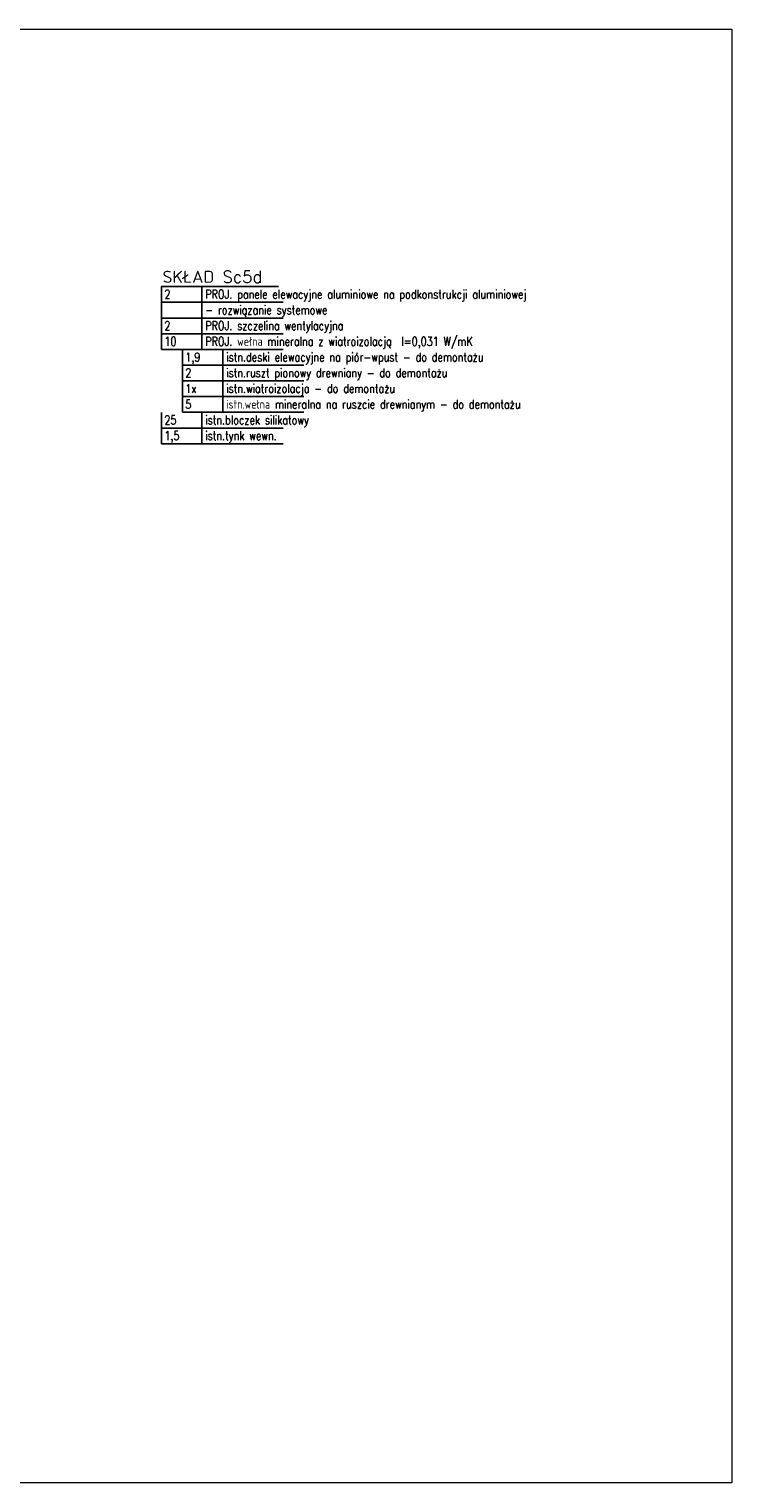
# Model space of a CAD drawing. Header units: inches. Extents: x 27484 to 71626, y -45113 to 39.
# Tile 38 of 256: x 43385 to 45131, y -44895 to -41283. Entities that reach past the tile are written whole.
import ezdxf

# ---------------------------------------------------------------- set-up
doc = ezdxf.new("R2010")
doc.units = ezdxf.units.IN
doc.header["$LTSCALE"] = 50
doc.header["$MEASUREMENT"] = 0
doc.layers.add('A-WID', color=1, linetype='Continuous', lineweight=9)
doc.layers.add('OPISY PROJ.', color=2, linetype='Continuous', lineweight=30)
doc.layers.add('OPISY', color=7, linetype='Continuous')
doc.layers.add('SKLAD', color=2, linetype='Continuous')
doc.styles.get("Standard").update_dxf_attribs({"font": 'romans.shx'})

# ---------------------------------------------------------------- blocks, each defined once
blk = doc.blocks.new('ZEST-WAR')
at = {"layer": 'OPISY'}
for p, q in [((-1.15, -0.447), (-1.15, 0)), ((0, -0.447), (0, 0)), ((-1.15, -0.447), (2.31, -0.447))]:
    blk.add_line(p, q, dxfattribs=at)
at = {"layer": 'OPISY', "width": 0.8}
for tag, p in [('GRUB', (-1.066, -0.342)), ('MAT_WAR', (0.096, -0.342))]:
    blk.add_attdef(tag, p, '', height=0.25, dxfattribs=at)

msp = doc.modelspace()

# ---------------------------------------------------------------- linework, layer by layer
at = {"layer": 'A-WID', "ltscale": 0.1}
msp.add_lwpolyline([(40993.12458, -41283.46188), (45131.49244, -41283.46188), (45131.49244, -44895.14926), (40993.12458, -44895.14926)], close=True, dxfattribs=at)
at = {"layer": 'SKLAD', "color": 5}
msp.add_line((43714.17286, -41923.23254), (44005.27048, -41923.23254), dxfattribs=at)

# ---------------------------------------------------------------- block references
at = {"layer": 'OPISY', "xscale": 87.25524018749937, "yscale": 87.25524018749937, "zscale": 87.25524018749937}
for p, values in [((43866.48057, -42079.40381), {'GRUB': '1,9', 'MAT_WAR': 'istn.deski elewacyjne na piór-wpust - do demontażu'}), ((43866.48057, -42118.44663), {'GRUB': '2', 'MAT_WAR': 'istn.ruszt pionowy drewniany - do demontażu'}), ((43866.48057, -42157.48944), {'GRUB': '1x', 'MAT_WAR': 'istn.wiatroizolacja - do demontażu'}), ((43866.48057, -42196.53226), {'GRUB': '5', 'MAT_WAR': 'istn.wełna mineralna na ruszcie drewnianym - do demontażu'}), ((43814.54576, -42235.57508), {'GRUB': '25', 'MAT_WAR': 'istn.bloczek silikatowy'}), ((43814.54576, -42274.6179), {'GRUB': '1,5', 'MAT_WAR': 'istn.tynk wewn.'})]:
    msp.add_blockref('ZEST-WAR', p, dxfattribs=at).add_auto_attribs(values)
at = {"layer": 'OPISY PROJ.', "xscale": 87.25524018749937, "yscale": 87.25524018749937, "zscale": 87.25524018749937}
for p, values in [((43814.54576, -41923.23254), {'GRUB': '2', 'MAT_WAR': 'PROJ. panele elewacyjne aluminiowe na podkonstrukcji aluminiowej'}), ((43814.54576, -41962.27535), {'MAT_WAR': '- rozwiązanie systemowe'}), ((43814.54576, -42001.31817), {'GRUB': '2', 'MAT_WAR': 'PROJ. szczelina wentylacyjna '}), ((43814.54576, -42040.36099), {'GRUB': '10', 'MAT_WAR': 'PROJ. wełna mineralna z wiatroizolacją  l=0,031 W/mK'})]:
    msp.add_blockref('ZEST-WAR', p, dxfattribs=at).add_auto_attribs(values)

# ---------------------------------------------------------------- texts
at = {"layer": 'SKLAD', "color": 5}
msp.add_text('SKŁAD Sc5d', height=29.954337, dxfattribs=at).set_placement((43716.81111, -41913.82047))

doc.saveas('drawing.dxf')
